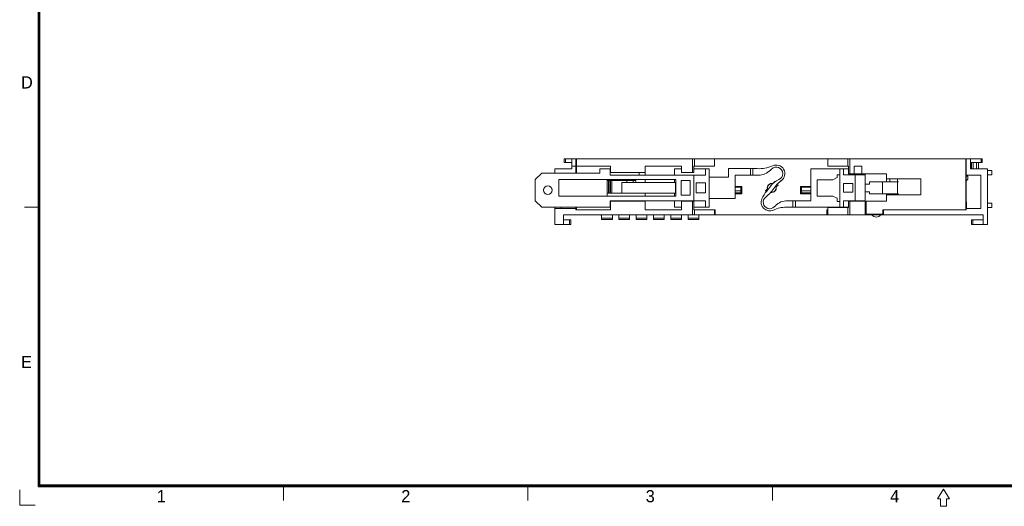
# Model space of a CAD drawing. Header units: inches. Extents: x 1617 to 2044, y 173 to 473.
# Tile 1 of 29: x 1617 to 1845, y 173 to 285. Entities that reach past the tile are written whole.
import ezdxf
from ezdxf.enums import TextEntityAlignment as Align

# ---------------------------------------------------------------- set-up
doc = ezdxf.new("R2010")
doc.units = ezdxf.units.IN
doc.header["$LTSCALE"] = 23.1
doc.header["$MEASUREMENT"] = 0
doc.layers.get('0').update_dxf_attribs({"lineweight": 18})
for name, color, linetype, lineweight in [('1_12_1_1', 7, 'Continuous', 18), ('1_13_1_1', 7, 'Continuous', 18), ('1_14_1_1', 7, 'Continuous', 18), ('1_42_1_1', 7, 'Continuous', 18), ('1_43_1', 7, 'Continuous', 18), ('1_44_1_1', 7, 'Continuous', 18), ('1_6', 7, 'Continuous', 18), ('细实线层', 7, 'Continuous', 18)]:
    doc.layers.add(name, color=color, linetype=linetype, lineweight=lineweight)
doc.styles.add('鸿蒙CAD', font='txt')

# ---------------------------------------------------------------- blocks, each defined once
blk = doc.blocks.new('A3图框（无尺寸标识）')
at = {"layer": '细实线层'}
for p, q in [((-68.09, -6.91), (-68.09, 283.95)), ((-67.86, -6.69), (-67.86, 283.72)), ((-67.64, -6.46), (-67.64, 283.5)), ((-67.86, 57.72), (-71.25, 57.72)), ((350.24, -6.69), (-67.86, -6.69)), ((350.01, -6.46), (-67.64, -6.46)), ((-11.36, -6.69), (-11.36, -10.08)), ((45.14, -6.69), (45.14, -10.08)), ((101.64, -6.69), (101.64, -10.08)), ((-72.33, -11.16), (-72.33, -7.62)), ((350.46, -6.91), (-68.09, -6.91)), ((141.19, -7.48), (139.83, -9.74)), ((142.54, -9.74), (141.19, -7.48)), ((-72.33, -11.16), (-68.79, -11.16)), ((139.83, -9.74), (140.51, -9.74)), ((140.51, -9.74), (140.51, -11.43)), ((141.87, -9.74), (142.54, -9.74)), ((141.87, -11.43), (141.87, -9.74)), ((140.51, -11.43), (141.87, -11.43))]:
    blk.add_line(p, q, dxfattribs=at)
at = {"layer": '细实线层', "style": '鸿蒙CAD'}
for s, p in [('D', (-72.03, 85.18)), ('E', (-72.03, 20.54)), ('1', (-40.64, -10.5)), ('2', (15.86, -10.5)), ('3', (72.36, -10.5)), ('4', (128.86, -10.5))]:
    blk.add_text(s, height=2.82, dxfattribs=at).set_placement(p)
for tag, p in [('V1.0', (-66.12, 264.54)), ('张致远', (240.47, -2.61))]:
    blk.add_attdef(tag, p, '', height=2.5, dxfattribs=at)
for tag, height, p in [('1:1', 2.5, (242.45, 19.45)), ('2021/09/06', 2.5, (275.48, 19.45)), ('18PIN外接端子安装图', 2.5, (326.23, 19.45)), ('PC', 2.5, (199.96, 12.45)), ('mm', 2.5, (242.45, 12.45)), ('1/1', 2.5, (275.48, 12.45)), ('HCQX-HC04-D2', 2.5, (326.23, 12.45)), ('无', 2, (216.21, 11.43)), ('GB/T1804-2000-M', 2.5, (203.34, -4.43))]:
    blk.add_attdef(tag, text='', height=height, dxfattribs=at).set_placement(p, align=Align.CENTER)
blk.add_attdef('0', text='', height=2.5, dxfattribs=at).set_placement((205.52, 6.47), align=Align.MIDDLE_RIGHT)

msp = doc.modelspace()

# ---------------------------------------------------------------- linework, layer by layer
at = {"color": 0, "linetype": 'Continuous', "lineweight": 0}
for p, q in [((1743.27, 252.37), (1743.27, 253.27)), ((1743.27, 253.27), (1839.87, 253.27)), ((1743.56, 252.37), (1743.56, 253.27)), ((1744.97, 250.97), (1744.97, 253.27)), ((1745.97, 249.97), (1745.97, 253.27)), ((1746.07, 249.97), (1746.07, 253.27)), ((1772.87, 250.07), (1772.87, 253.27)), ((1773.37, 251.57), (1773.37, 253.27)), ((1777.97, 251.57), (1777.97, 253.27)), ((1804.17, 251.57), (1804.17, 253.27)), ((1808.77, 251.57), (1808.77, 253.27)), ((1809.27, 253.27), (1809.27, 249.77)), ((1836.07, 253.27), (1836.07, 241.47)), ((1836.17, 243.27), (1836.17, 253.27)), ((1837.17, 250.97), (1837.17, 253.27)), ((1839.58, 253.27), (1839.58, 252.37)), ((1839.87, 253.27), (1839.87, 252.37)), ((1741.07, 249.97), (1741.07, 250.97)), ((1744.97, 250.97), (1741.07, 250.97)), ((1744.97, 252.37), (1743.27, 252.37)), ((1744.97, 251.57), (1745.97, 251.57)), ((1746.07, 251.57), (1753.97, 251.57)), ((1751.47, 250.97), (1751.47, 249.97)), ((1753.97, 250.97), (1751.47, 250.97)), ((1753.87, 250.97), (1753.87, 249.47)), ((1753.97, 251.57), (1753.97, 250.07)), ((1761.97, 249.47), (1761.97, 251.57)), ((1761.97, 251.57), (1770.37, 251.57)), ((1768.77, 250.97), (1768.77, 249.47)), ((1770.37, 250.97), (1768.77, 250.97)), ((1770.37, 250.07), (1770.37, 251.57)), ((1773.18, 251.57), (1773.18, 250.07)), ((1773.18, 251.57), (1777.97, 251.57)), ((1776.77, 250.97), (1773.18, 250.97)), ((1775.87, 250.97), (1775.87, 249.47)), ((1776.77, 242.07), (1776.77, 250.97)), ((1781.22, 248.97), (1781.22, 251.02)), ((1787.24, 251.02), (1781.22, 251.02)), ((1786.27, 251.02), (1786.27, 249.47)), ((1786.87, 249.47), (1786.87, 251.02)), ((1791.18, 250.89), (1790.94, 250.64)), ((1800.22, 250.97), (1808.94, 250.97)), ((1800.22, 250.97), (1800.22, 243.57)), ((1804.17, 251.57), (1808.94, 251.57)), ((1806.92, 242.07), (1806.92, 250.97)), ((1807.82, 249.52), (1807.82, 250.97)), ((1808.94, 251.57), (1808.94, 249.77)), ((1810.28, 251.57), (1812.02, 251.57)), ((1810.28, 249.77), (1810.28, 251.57)), ((1812.02, 251.57), (1812.02, 249.77)), ((1839.87, 252.37), (1837.17, 252.37)), ((1841.07, 250.97), (1837.17, 250.97)), ((1841.07, 250.97), (1841.07, 238.07)), ((1841.07, 250.52), (1842.07, 250.52)), ((1842.07, 249.52), (1842.07, 250.52)), ((1736.57, 248.47), (1738.07, 249.97)), ((1736.57, 248.47), (1736.57, 243.57)), ((1751.47, 249.97), (1738.07, 249.97)), ((1741.97, 244.62), (1741.97, 248.47)), ((1741.97, 248.47), (1769.07, 248.47)), ((1753.17, 248.47), (1753.17, 244.62)), ((1759.77, 248.27), (1753.17, 248.27)), ((1753.5, 248.27), (1753.5, 245.32)), ((1753.8, 248.27), (1753.8, 245.32)), ((1775.87, 249.47), (1753.87, 249.47)), ((1753.93, 248.27), (1753.93, 245.32)), ((1761.97, 250.07), (1753.97, 250.07)), ((1754.29, 248.27), (1754.29, 245.32)), ((1757.71, 248.27), (1757.71, 247.77)), ((1759.18, 248.27), (1759.18, 247.77)), ((1759.77, 248.27), (1759.77, 247.77)), ((1760.57, 249.47), (1760.57, 250.07)), ((1761.97, 248.47), (1761.97, 247.77)), ((1768.77, 247.77), (1768.77, 248.47)), ((1769.07, 248.47), (1769.07, 244.62)), ((1770.27, 248.22), (1770.27, 244.82)), ((1770.27, 248.22), (1772.37, 248.22)), ((1770.37, 250.07), (1773.18, 250.07)), ((1772.37, 248.22), (1772.37, 244.82)), ((1773.17, 249.47), (1773.17, 243.57)), ((1781.22, 248.97), (1776.77, 248.97)), ((1782.77, 244.07), (1782.77, 249.47)), ((1782.77, 249.47), (1788.11, 249.47)), ((1801.72, 248.42), (1805.32, 248.42)), ((1801.72, 244.62), (1801.72, 248.42)), ((1806.32, 248.92), (1805.32, 248.42)), ((1806.92, 249.57), (1806.32, 249.57)), ((1806.32, 249.57), (1806.32, 248.92)), ((1812.82, 249.52), (1807.82, 249.52)), ((1808.94, 249.77), (1817.77, 249.77)), ((1810.52, 243.52), (1810.52, 249.52)), ((1812.32, 249.77), (1812.32, 249.52)), ((1812.82, 240.27), (1812.82, 249.77)), ((1817.77, 247.92), (1817.77, 249.77)), ((1817.77, 248.62), (1825.67, 248.62)), ((1818.47, 248.62), (1818.47, 247.92)), ((1820.27, 248.62), (1820.27, 244.92)), ((1825.67, 248.62), (1825.67, 244.92)), ((1836.07, 248.77), (1836.17, 248.77)), ((1839.57, 249.47), (1836.17, 249.47)), ((1836.57, 249.27), (1836.17, 249.27)), ((1836.17, 248.17), (1836.57, 248.57)), ((1836.57, 248.57), (1836.57, 249.27)), ((1839.57, 241.77), (1839.57, 249.47)), ((1842.07, 249.52), (1841.07, 249.52)), ((1756.57, 245.32), (1756.57, 247.77)), ((1768.97, 247.77), (1756.57, 247.77)), ((1768.97, 245.32), (1768.97, 247.77)), ((1773.77, 247.67), (1773.77, 245.37)), ((1773.77, 247.67), (1775.87, 247.67)), ((1775.87, 247.67), (1775.87, 245.37)), ((1782.77, 246.87), (1784.27, 246.87)), ((1782.77, 246.67), (1784.07, 246.67)), ((1782.77, 245.87), (1784.07, 245.87)), ((1784.07, 245.17), (1784.07, 246.67)), ((1784.27, 246.87), (1784.27, 245.17)), ((1789.77, 245.85), (1790.2, 246.28)), ((1790.26, 246.78), (1790.23, 246.81)), ((1790.94, 247.52), (1790.96, 247.49)), ((1791.47, 247.54), (1791.9, 247.97)), ((1792.19, 246.26), (1792.22, 246.23)), ((1792.67, 247.19), (1792.24, 246.76)), ((1797.87, 246.87), (1800.22, 246.87)), ((1797.87, 245.17), (1797.87, 246.87)), ((1798.07, 246.67), (1800.22, 246.67)), ((1798.07, 245.17), (1798.07, 246.67)), ((1798.07, 245.87), (1800.22, 245.87)), ((1807.82, 247.52), (1809.92, 247.52)), ((1807.82, 245.52), (1807.82, 247.52)), ((1809.92, 245.52), (1809.92, 247.52)), ((1813.82, 247.42), (1812.82, 247.42)), ((1820.48, 247.92), (1813.82, 247.92)), ((1813.82, 247.92), (1813.82, 247.42)), ((1816.82, 245.12), (1816.82, 247.92)), ((1738.07, 242.07), (1736.57, 243.57)), ((1741.97, 244.62), (1769.07, 244.62)), ((1768.97, 245.32), (1753.17, 245.32)), ((1753.87, 243.57), (1753.87, 242.07)), ((1753.87, 243.57), (1775.87, 243.57)), ((1760.57, 243.47), (1760.57, 243.57)), ((1761.97, 245.32), (1761.97, 244.62)), ((1761.97, 241.47), (1761.97, 243.57)), ((1768.77, 244.62), (1768.77, 245.32)), ((1768.77, 243.57), (1768.77, 242.07)), ((1770.27, 244.82), (1772.37, 244.82)), ((1775.87, 245.37), (1773.77, 245.37)), ((1775.87, 243.57), (1775.87, 242.07)), ((1776.77, 244.07), (1782.77, 244.07)), ((1782.77, 245.37), (1784.07, 245.37)), ((1784.27, 245.17), (1782.77, 245.17)), ((1791.51, 245.53), (1791.48, 245.56)), ((1794.88, 243.57), (1800.22, 243.57)), ((1796.12, 243.57), (1796.12, 242.07)), ((1796.72, 242.07), (1796.72, 243.57)), ((1800.22, 245.17), (1797.87, 245.17)), ((1798.07, 245.37), (1800.22, 245.37)), ((1805.32, 244.62), (1801.72, 244.62)), ((1805.32, 244.62), (1806.32, 244.12)), ((1806.32, 244.12), (1806.32, 243.37)), ((1809.92, 245.52), (1807.82, 245.52)), ((1807.82, 243.52), (1812.82, 243.52)), ((1807.82, 242.07), (1807.82, 243.52)), ((1812.32, 243.52), (1812.32, 243.42)), ((1812.82, 245.62), (1813.82, 245.62)), ((1813.82, 245.62), (1813.82, 245.12)), ((1813.82, 245.12), (1820.48, 245.12)), ((1817.77, 243.42), (1817.77, 245.12)), ((1825.67, 244.92), (1817.77, 244.92)), ((1818.47, 245.12), (1818.47, 244.92)), ((1738.07, 242.07), (1753.97, 242.07)), ((1741.07, 238.07), (1741.07, 242.07)), ((1741.07, 241.77), (1746.07, 241.77)), ((1742.57, 242.07), (1742.57, 241.77)), ((1745.97, 241.47), (1745.97, 242.07)), ((1745.97, 241.47), (1753.97, 241.47)), ((1746.07, 241.47), (1746.07, 242.07)), ((1753.97, 241.47), (1753.97, 243.47)), ((1753.97, 243.47), (1761.97, 243.47)), ((1761.97, 241.47), (1770.37, 241.47)), ((1770.37, 242.07), (1768.77, 242.07)), ((1770.37, 241.47), (1770.37, 243.47)), ((1770.37, 243.47), (1773.18, 243.47)), ((1772.87, 240.27), (1772.87, 243.47)), ((1773.18, 241.47), (1773.18, 243.47)), ((1773.18, 242.07), (1776.77, 242.07)), ((1773.18, 241.47), (1778.17, 241.47)), ((1773.37, 240.27), (1773.37, 241.47)), ((1777.97, 240.27), (1777.97, 241.47)), ((1778.17, 240.27), (1778.17, 241.47)), ((1791.81, 242.16), (1792.05, 242.4)), ((1794.57, 242.07), (1808.94, 242.07)), ((1803.97, 241.47), (1804.17, 241.47)), ((1803.97, 240.27), (1803.97, 241.47)), ((1808.94, 241.97), (1804.17, 241.97)), ((1804.17, 241.97), (1804.17, 240.27)), ((1806.32, 243.37), (1806.92, 243.37)), ((1808.77, 240.27), (1808.77, 241.97)), ((1808.94, 243.42), (1812.82, 243.42)), ((1808.94, 241.97), (1808.94, 243.42)), ((1809.27, 240.27), (1809.27, 243.42)), ((1812.82, 241.47), (1813.02, 241.47)), ((1813.02, 243.42), (1817.77, 243.42)), ((1813.02, 243.42), (1813.02, 240.47)), ((1816.87, 241.47), (1836.17, 241.47)), ((1816.87, 240.47), (1816.87, 241.47)), ((1817.07, 241.47), (1817.07, 240.27)), ((1836.07, 241.77), (1839.57, 241.77)), ((1836.17, 243.27), (1836.22, 243.27)), ((1836.17, 241.47), (1836.17, 241.77)), ((1836.22, 241.77), (1836.22, 243.27)), ((1842.07, 243.02), (1841.07, 243.02)), ((1841.07, 242.02), (1842.07, 242.02)), ((1842.07, 243.02), (1842.07, 242.02)), ((1743.07, 240.27), (1743.07, 238.07)), ((1743.07, 240.27), (1840.07, 240.27)), ((1743.07, 239.17), (1744.77, 239.17)), ((1744.48, 239.17), (1744.48, 238.07)), ((1744.77, 239.17), (1744.77, 238.07)), ((1813.02, 240.47), (1816.87, 240.47)), ((1837.37, 239.17), (1840.07, 239.17)), ((1837.37, 238.07), (1837.37, 239.17)), ((1837.66, 238.07), (1837.66, 239.17)), ((1840.07, 238.07), (1840.07, 240.27)), ((1744.77, 238.07), (1741.07, 238.07)), ((1841.07, 238.07), (1837.37, 238.07))]:
    msp.add_line(p, q, dxfattribs=at)
msp.add_circle((1739.47, 246.02), 1, dxfattribs=at)
for centre, radius, start, end in [((1787.24, 244.02), 7, 85.1562, 90), ((1788.42, 257.97), 7, 265.1562, 295.1203), ((1788.11, 253.47), 4, 270, 315), ((1792.24, 249.82), 1.5, 294.6415, 134.8745), ((1792.24, 249.82), 2, 305.5982, 115.1203), ((1794.95, 243.91), 5, 114.6415, 142.0427), ((1799.23, 240.07), 10, 125.5982, 128.7275), ((1797.84, 239.51), 10, 141.1595, 153.3703), ((1791.22, 246.52), 1.6, 204.8945, 215.1538), ((1783.56, 252.2), 10, 308.6816, 326.7172), ((1712.16, 308.5), 100, 321.1595, 322.0427), ((1791.22, 246.52), 1.05, 76.5881, 193.4119), ((1791.22, 246.52), 1, 76.2464, 204.5362), ((1791.22, 246.52), 1.05, 256.5881, 13.4119), ((1791.22, 246.52), 1, 258.5005, 27.3422), ((1791.22, 246.52), 1.6, 61.4353, 65.1055), ((1796.1, 243.97), 5, 128.7275, 146.7172), ((1791.22, 246.52), 1.6, 24.8945, 35.6105), ((1790.75, 243.22), 2, 157.2793, 295.1209), ((1790.75, 243.22), 1.5, 128.6816, 314.8745), ((1794.88, 239.57), 4, 90, 135), ((1794.57, 235.07), 7, 90, 115.1209), ((1752.77, 241.02), 1.25, 216.8699, 223.2972), ((1815.37, 241.02), 1.25, 216.8699, 323.1301)]:
    msp.add_arc(centre, radius, start, end, dxfattribs=at)
at = {"layer": '1_12_1_1', "color": 0, "linetype": 'Continuous', "lineweight": 0}
for p, q in [((1763.87, 240.27), (1763.87, 239.22)), ((1763.87, 239.5), (1766.37, 239.5)), ((1763.87, 239.22), (1766.37, 239.22)), ((1766.37, 239.22), (1766.37, 240.27))]:
    msp.add_line(p, q, dxfattribs=at)
at = {"layer": '1_13_1_1', "color": 0, "linetype": 'Continuous', "lineweight": 0}
for p, q in [((1771.87, 240.27), (1771.87, 239.22)), ((1771.87, 239.5), (1774.37, 239.5)), ((1771.87, 239.22), (1774.37, 239.22)), ((1774.37, 239.22), (1774.37, 240.27))]:
    msp.add_line(p, q, dxfattribs=at)
at = {"layer": '1_14_1_1', "color": 0, "linetype": 'Continuous', "lineweight": 0}
for p, q in [((1751.87, 240.27), (1751.87, 239.22)), ((1751.87, 239.5), (1754.37, 239.5)), ((1751.87, 239.22), (1754.37, 239.22)), ((1754.37, 239.22), (1754.37, 240.27))]:
    msp.add_line(p, q, dxfattribs=at)
at = {"layer": '1_42_1_1', "color": 0, "linetype": 'Continuous', "lineweight": 0}
for p, q in [((1759.87, 240.27), (1759.87, 239.22)), ((1759.87, 239.5), (1762.37, 239.5)), ((1759.87, 239.22), (1762.37, 239.22)), ((1762.37, 239.22), (1762.37, 240.27))]:
    msp.add_line(p, q, dxfattribs=at)
at = {"layer": '1_43_1', "color": 0, "linetype": 'Continuous', "lineweight": 0}
for p, q in [((1767.87, 240.27), (1767.87, 239.22)), ((1767.87, 239.5), (1770.37, 239.5)), ((1767.87, 239.22), (1770.37, 239.22)), ((1770.37, 239.22), (1770.37, 240.27))]:
    msp.add_line(p, q, dxfattribs=at)
at = {"layer": '1_44_1_1', "color": 0, "linetype": 'Continuous', "lineweight": 0}
for p, q in [((1755.87, 240.27), (1755.87, 239.22)), ((1755.87, 239.5), (1758.37, 239.5)), ((1755.87, 239.22), (1758.37, 239.22)), ((1758.37, 239.22), (1758.37, 240.27))]:
    msp.add_line(p, q, dxfattribs=at)
at = {"layer": '1_6', "color": 0, "linetype": 'Continuous', "lineweight": 0}
for p, q in [((1837.37, 252.37), (1837.37, 250.97)), ((1837.8, 252.37), (1837.8, 250.97)), ((1838.56, 250.97), (1838.56, 252.37)), ((1839, 252.37), (1839, 250.97))]:
    msp.add_line(p, q, dxfattribs=at)

# ---------------------------------------------------------------- block references
msp.add_blockref('A3图框（无尺寸标识）', (1689.72, 184.33))

doc.saveas('drawing.dxf')
